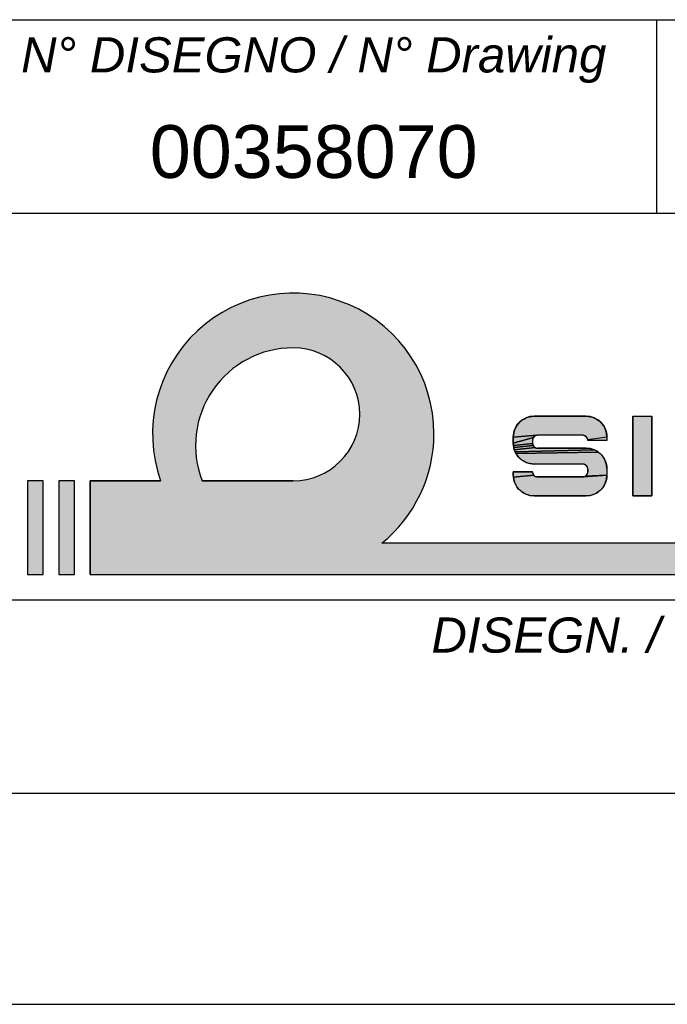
# Model space of a CAD drawing. Extents: x -1598 to 1181, y 8 to 1360.
# Tile 45 of 62: x 1106 to 1143, y 8 to 64. Entities that reach past the tile are written whole.
import ezdxf

# ---------------------------------------------------------------- set-up
doc = ezdxf.new("R2010")
doc.units = 0
doc.header["$LTSCALE"] = 65.395
doc.layers.get('0').update_dxf_attribs({"linetype": 'CONTINUOUS'})
doc.layers.add('7_ALL_NOTE', color=7, linetype='CONTINUOUS')
doc.styles.add('TEXTSTYLE_2', font='ariali.ttf')
doc.styles.add('TEXTSTYLE_3', font='arial.ttf')

# ---------------------------------------------------------------- blocks, each defined once
blk = doc.blocks.new('SICOR_LOGO_BL0', base_point=(1142.225, 40.445))
at = {"linetype": 'CONTINUOUS'}
for points in [[(1134.908, 41.441), (1135.032, 41.447), (1137.988, 41.447), (1138.112, 41.441), (1138.234, 41.421), (1138.354, 41.389), (1138.469, 41.345), (1138.58, 41.289), (1138.684, 41.221), (1138.78, 41.143), (1138.867, 41.056), (1138.945, 40.96), (1139.013, 40.856), (1139.069, 40.745), (1139.113, 40.63), (1139.145, 40.51), (1139.165, 40.388), (1139.171, 40.264), (1138.085, 40.098), (1138.08, 40.129), (1138.072, 40.159), (1138.061, 40.188), (1138.047, 40.215), (1138.03, 40.241), (1138.011, 40.265), (1137.989, 40.287), (1137.965, 40.306), (1137.939, 40.323), (1137.911, 40.337), (1137.883, 40.348), (1137.853, 40.356), (1137.822, 40.361), (1137.791, 40.363), (1135.229, 40.363), (1135.198, 40.361), (1133.849, 40.264), (1133.855, 40.388), (1133.875, 40.51), (1133.907, 40.63), (1133.951, 40.745), (1134.007, 40.856), (1134.075, 40.96), (1134.153, 41.056), (1134.24, 41.143), (1134.336, 41.221), (1134.44, 41.289), (1134.551, 41.345), (1134.666, 41.389), (1134.786, 41.421)], [(1135.009, 40.265), (1134.989, 40.241), (1133.849, 39.91), (1133.849, 40.264), (1135.198, 40.361), (1135.167, 40.356), (1135.137, 40.348), (1135.108, 40.337), (1135.081, 40.323), (1135.055, 40.306), (1135.031, 40.287)], [(1134.933, 39.929), (1134.935, 39.898), (1133.855, 39.786), (1133.849, 39.91), (1134.989, 40.241), (1134.973, 40.215), (1134.959, 40.188), (1134.947, 40.159), (1134.939, 40.129), (1134.935, 40.098), (1134.933, 40.067)], [(1134.959, 39.809), (1134.973, 39.781), (1133.875, 39.664), (1133.855, 39.786), (1134.935, 39.898), (1134.939, 39.868), (1134.947, 39.838)], [(1135.081, 39.673), (1135.108, 39.659), (1133.907, 39.544), (1133.875, 39.664), (1134.973, 39.781), (1134.989, 39.755), (1135.009, 39.731), (1135.031, 39.709), (1135.055, 39.69)], [(1138.354, 39.576), (1138.469, 39.531), (1133.951, 39.429), (1133.907, 39.544), (1135.108, 39.659), (1135.137, 39.648), (1135.167, 39.64), (1135.198, 39.635), (1135.229, 39.633), (1137.988, 39.633), (1138.112, 39.627), (1138.234, 39.608)], [(1138.58, 39.475), (1138.684, 39.408), (1134.007, 39.318), (1133.951, 39.429), (1138.469, 39.531)], [(1138.78, 39.33), (1138.867, 39.242), (1138.945, 39.146), (1139.013, 39.042), (1139.069, 38.932), (1139.113, 38.816), (1139.145, 38.697), (1139.165, 38.574), (1139.171, 38.451), (1139.171, 38.096), (1137.939, 38.037), (1137.965, 38.054), (1137.989, 38.073), (1138.011, 38.095), (1138.03, 38.119), (1138.047, 38.145), (1138.061, 38.173), (1138.072, 38.202), (1138.08, 38.232), (1138.085, 38.262), (1138.087, 38.293), (1138.087, 38.431), (1138.085, 38.462), (1138.08, 38.493), (1138.072, 38.523), (1138.061, 38.552), (1138.047, 38.579), (1138.03, 38.605), (1138.011, 38.629), (1137.989, 38.651), (1137.965, 38.671), (1137.939, 38.687), (1137.911, 38.701), (1137.883, 38.713), (1137.853, 38.721), (1137.822, 38.725), (1137.791, 38.727), (1135.032, 38.727), (1134.908, 38.734), (1134.786, 38.753), (1134.666, 38.785), (1134.551, 38.829), (1134.44, 38.885), (1134.336, 38.953), (1134.24, 39.031), (1134.153, 39.118), (1134.075, 39.215), (1134.007, 39.318), (1138.684, 39.408)], [(1134.989, 38.119), (1135.009, 38.095), (1133.855, 37.972), (1133.849, 38.096), (1133.849, 38.293), (1134.933, 38.293), (1134.935, 38.262), (1134.939, 38.232), (1134.947, 38.202), (1134.959, 38.173), (1134.973, 38.145)], [(1135.192, 38), (1137.791, 37.998), (1137.822, 37.999), (1139.171, 38.096), (1139.165, 37.972), (1139.145, 37.85), (1139.113, 37.731), (1139.069, 37.615), (1139.013, 37.505), (1138.945, 37.401), (1138.867, 37.305), (1138.78, 37.217), (1138.684, 37.139), (1138.58, 37.072), (1138.469, 37.016), (1138.354, 36.971), (1138.234, 36.939), (1138.112, 36.92), (1137.988, 36.913), (1135.032, 36.913), (1134.908, 36.92), (1134.786, 36.939), (1134.666, 36.971), (1134.551, 37.016), (1134.44, 37.072), (1134.336, 37.139), (1134.24, 37.217), (1134.153, 37.305), (1134.075, 37.401), (1134.007, 37.505), (1133.951, 37.615), (1133.907, 37.731), (1133.875, 37.85), (1133.855, 37.972), (1135.009, 38.095), (1135.031, 38.073), (1135.055, 38.054), (1135.081, 38.037), (1135.108, 38.023), (1135.137, 38.012), (1135.167, 38.004), (1135.198, 37.999), (1135.229, 37.998)], [(1137.939, 38.037), (1139.171, 38.096), (1137.822, 37.999), (1137.853, 38.004), (1137.883, 38.012), (1137.911, 38.023)]]:
    blk.add_hatch(color=1, dxfattribs=at).paths.add_polyline_path(points)
at = {"color": 1, "linetype": 'CONTINUOUS'}
for p, q in [((1137.988, 41.447), (1135.032, 41.447)), ((1140.649, 41.447), (1140.649, 36.913)), ((1140.649, 41.447), (1141.734, 41.447)), ((1140.649, 36.913), (1140.649, 41.447)), ((1140.649, 41.447), (1141.734, 41.447)), ((1140.649, 41.447), (1140.649, 36.913)), ((1140.649, 41.447), (1141.734, 41.447)), ((1141.734, 41.447), (1141.734, 36.913)), ((1141.734, 41.447), (1141.734, 36.913)), ((1141.734, 36.913), (1141.734, 41.447)), ((1137.791, 40.363), (1135.229, 40.363)), ((1133.849, 40.264), (1133.849, 39.91)), ((1134.933, 40.067), (1134.933, 39.929)), ((1139.171, 40.067), (1138.087, 40.067)), ((1139.171, 40.264), (1139.171, 40.067)), ((1137.988, 39.633), (1135.229, 39.633)), ((1137.791, 38.727), (1135.032, 38.727)), ((1134.933, 38.293), (1133.849, 38.293)), ((1133.849, 38.293), (1133.849, 38.096)), ((1138.087, 38.431), (1138.087, 38.293)), ((1139.171, 38.451), (1139.171, 38.096)), ((1107.114, 37.781), (1106.225, 37.781)), ((1106.225, 37.781), (1106.225, 32.448)), ((1107.114, 37.781), (1106.225, 37.781)), ((1106.225, 37.781), (1106.225, 32.448)), ((1106.225, 37.781), (1106.225, 32.448)), ((1107.114, 37.781), (1106.225, 37.781)), ((1107.114, 32.448), (1107.114, 37.781)), ((1107.114, 32.448), (1107.114, 37.781)), ((1107.114, 32.448), (1107.114, 37.781)), ((1108.891, 37.781), (1108.003, 37.781)), ((1108.003, 37.781), (1108.003, 32.448)), ((1108.891, 37.781), (1108.003, 37.781)), ((1108.003, 37.781), (1108.003, 32.448)), ((1108.003, 37.781), (1108.003, 32.448)), ((1108.891, 37.781), (1108.003, 37.781)), ((1108.891, 32.448), (1108.891, 37.781)), ((1108.891, 32.448), (1108.891, 37.781)), ((1108.891, 32.448), (1108.891, 37.781)), ((1109.78, 32.448), (1109.78, 37.781)), ((1109.78, 37.781), (1113.793, 37.781)), ((1113.793, 37.781), (1109.78, 37.781)), ((1109.78, 37.781), (1109.78, 32.448)), ((1113.793, 37.781), (1109.78, 37.781)), ((1109.78, 37.781), (1109.78, 32.448)), ((1121.336, 37.781), (1116.153, 37.781)), ((1121.336, 37.781), (1116.153, 37.781)), ((1116.153, 37.781), (1121.336, 37.781)), ((1137.791, 37.998), (1135.229, 37.998)), ((1135.032, 36.913), (1137.988, 36.913)), ((1140.649, 36.913), (1141.734, 36.913)), ((1141.734, 36.913), (1140.649, 36.913)), ((1140.649, 36.913), (1141.734, 36.913)), ((1180.003, 34.226), (1126.364, 34.226)), ((1180.003, 34.226), (1126.364, 34.226)), ((1180.003, 34.226), (1126.364, 34.226)), ((1106.225, 32.448), (1107.114, 32.448)), ((1106.225, 32.448), (1107.114, 32.448)), ((1106.225, 32.448), (1107.114, 32.448)), ((1108.003, 32.448), (1108.891, 32.448)), ((1108.003, 32.448), (1108.891, 32.448)), ((1108.003, 32.448), (1108.891, 32.448)), ((1109.78, 32.448), (1180.003, 32.448)), ((1109.78, 32.448), (1180.003, 32.448)), ((1109.78, 32.448), (1180.003, 32.448))]:
    blk.add_line(p, q, dxfattribs=at)
for points in [[(1134.908, 41.441), (1135.032, 41.447), (1137.988, 41.447), (1138.112, 41.441), (1138.234, 41.421), (1138.354, 41.389), (1138.469, 41.345), (1138.58, 41.289), (1138.684, 41.221), (1138.78, 41.143), (1138.867, 41.056), (1138.945, 40.96), (1139.013, 40.856), (1139.069, 40.745), (1139.113, 40.63), (1139.145, 40.51), (1139.165, 40.388), (1139.171, 40.264), (1138.085, 40.098), (1138.08, 40.129), (1138.072, 40.159), (1138.061, 40.188), (1138.047, 40.215), (1138.03, 40.241), (1138.011, 40.265), (1137.989, 40.287), (1137.965, 40.306), (1137.939, 40.323), (1137.911, 40.337), (1137.883, 40.348), (1137.853, 40.356), (1137.822, 40.361), (1137.791, 40.363), (1135.229, 40.363), (1135.198, 40.361), (1133.849, 40.264), (1133.855, 40.388), (1133.875, 40.51), (1133.907, 40.63), (1133.951, 40.745), (1134.007, 40.856), (1134.075, 40.96), (1134.153, 41.056), (1134.24, 41.143), (1134.336, 41.221), (1134.44, 41.289), (1134.551, 41.345), (1134.666, 41.389), (1134.786, 41.421), (1134.908, 41.441)], [(1135.009, 40.265), (1134.989, 40.241), (1133.849, 39.91), (1133.849, 40.264), (1135.198, 40.361), (1135.167, 40.356), (1135.137, 40.348), (1135.108, 40.337), (1135.081, 40.323), (1135.055, 40.306), (1135.031, 40.287), (1135.009, 40.265)], [(1134.933, 39.929), (1134.935, 39.898), (1133.855, 39.786), (1133.849, 39.91), (1134.989, 40.241), (1134.973, 40.215), (1134.959, 40.188), (1134.947, 40.159), (1134.939, 40.129), (1134.935, 40.098), (1134.933, 40.067), (1134.933, 39.929)], [(1134.959, 39.809), (1134.973, 39.781), (1133.875, 39.664), (1133.855, 39.786), (1134.935, 39.898), (1134.939, 39.868), (1134.947, 39.838), (1134.959, 39.809)], [(1135.081, 39.673), (1135.108, 39.659), (1133.907, 39.544), (1133.875, 39.664), (1134.973, 39.781), (1134.989, 39.755), (1135.009, 39.731), (1135.031, 39.709), (1135.055, 39.69), (1135.081, 39.673)], [(1138.354, 39.576), (1138.469, 39.531), (1133.951, 39.429), (1133.907, 39.544), (1135.108, 39.659), (1135.137, 39.648), (1135.167, 39.64), (1135.198, 39.635), (1135.229, 39.633), (1137.988, 39.633), (1138.112, 39.627), (1138.234, 39.608), (1138.354, 39.576)], [(1138.58, 39.475), (1138.684, 39.408), (1134.007, 39.318), (1133.951, 39.429), (1138.469, 39.531), (1138.58, 39.475)], [(1138.78, 39.33), (1138.867, 39.242), (1138.945, 39.146), (1139.013, 39.042), (1139.069, 38.932), (1139.113, 38.816), (1139.145, 38.697), (1139.165, 38.574), (1139.171, 38.451), (1139.171, 38.096), (1137.939, 38.037), (1137.965, 38.054), (1137.989, 38.073), (1138.011, 38.095), (1138.03, 38.119), (1138.047, 38.145), (1138.061, 38.173), (1138.072, 38.202), (1138.08, 38.232), (1138.085, 38.262), (1138.087, 38.293), (1138.087, 38.431), (1138.085, 38.462), (1138.08, 38.493), (1138.072, 38.523), (1138.061, 38.552), (1138.047, 38.579), (1138.03, 38.605), (1138.011, 38.629), (1137.989, 38.651), (1137.965, 38.671), (1137.939, 38.687), (1137.911, 38.701), (1137.883, 38.713), (1137.853, 38.721), (1137.822, 38.725), (1137.791, 38.727), (1135.032, 38.727), (1134.908, 38.734), (1134.786, 38.753), (1134.666, 38.785), (1134.551, 38.829), (1134.44, 38.885), (1134.336, 38.953), (1134.24, 39.031), (1134.153, 39.118), (1134.075, 39.215), (1134.007, 39.318), (1138.684, 39.408), (1138.78, 39.33)], [(1134.989, 38.119), (1135.009, 38.095), (1133.855, 37.972), (1133.849, 38.096), (1133.849, 38.293), (1134.933, 38.293), (1134.935, 38.262), (1134.939, 38.232), (1134.947, 38.202), (1134.959, 38.173), (1134.973, 38.145), (1134.989, 38.119)], [(1135.192, 38), (1137.791, 37.998), (1137.822, 37.999), (1139.171, 38.096), (1139.165, 37.972), (1139.145, 37.85), (1139.113, 37.731), (1139.069, 37.615), (1139.013, 37.505), (1138.945, 37.401), (1138.867, 37.305), (1138.78, 37.217), (1138.684, 37.139), (1138.58, 37.072), (1138.469, 37.016), (1138.354, 36.971), (1138.234, 36.939), (1138.112, 36.92), (1137.988, 36.913), (1135.032, 36.913), (1134.908, 36.92), (1134.786, 36.939), (1134.666, 36.971), (1134.551, 37.016), (1134.44, 37.072), (1134.336, 37.139), (1134.24, 37.217), (1134.153, 37.305), (1134.075, 37.401), (1134.007, 37.505), (1133.951, 37.615), (1133.907, 37.731), (1133.875, 37.85), (1133.855, 37.972), (1135.009, 38.095), (1135.031, 38.073), (1135.055, 38.054), (1135.081, 38.037), (1135.108, 38.023), (1135.137, 38.012), (1135.167, 38.004), (1135.198, 37.999), (1135.229, 37.998), (1135.192, 38)], [(1137.939, 38.037), (1139.171, 38.096), (1137.822, 37.999), (1137.853, 38.004), (1137.883, 38.012), (1137.911, 38.023), (1137.939, 38.037)]]:
    blk.add_lwpolyline(points, dxfattribs=at)
for centre, radius, start, end in [((1121.336, 40.448), 8, 0, 199.4712), ((1121.336, 40.448), 8, 0, 199.4712), ((1121.336, 40.448), 8, 0, 199.4712), ((1121.336, 40.448), 8, 0, 199.4712), ((1121.336, 39.781), 5.556, 90, 201.1002), ((1121.336, 39.781), 5.556, 90, 201.1002), ((1121.336, 39.781), 5.556, 90, 201.1002), ((1121.336, 41.559), 3.778, 270, 90), ((1121.336, 41.559), 3.778, 270, 90), ((1121.336, 41.559), 3.778, 270, 90), ((1135.032, 40.264), 1.183, 90, 180), ((1137.988, 40.264), 1.183, 0, 90), ((1121.336, 40.448), 8, 308.9424, 360), ((1121.336, 40.448), 8, 308.9424, 360), ((1121.336, 40.448), 8, 308.9424, 360), ((1121.336, 40.448), 8, 308.9424, 360), ((1135.229, 40.067), 0.296, 90, 180), ((1137.791, 40.067), 0.296, 0, 90), ((1135.032, 39.91), 1.183, 180, 270), ((1135.229, 39.929), 0.296, 180, 270), ((1137.988, 38.451), 1.183, 0, 90), ((1137.791, 38.431), 0.296, 0, 90), ((1135.032, 38.096), 1.183, 180, 270), ((1135.229, 38.293), 0.296, 180, 270), ((1137.791, 38.293), 0.296, 270, 360), ((1137.988, 38.096), 1.183, 270, 360)]:
    blk.add_arc(centre, radius, start, end, dxfattribs=at)
for points in [[(1118.943, 48.082), (1119.983, 48.333), (1123.174, 48.234)], [(1123.174, 48.234), (1124.197, 47.919), (1118.943, 48.082)], [(1119.983, 48.333), (1121.048, 48.443), (1122.118, 48.41)], [(1122.118, 48.41), (1123.174, 48.234), (1119.983, 48.333)], [(1117.008, 47.176), (1117.945, 47.694), (1125.168, 47.47)], [(1117.945, 47.694), (1118.943, 48.082), (1124.197, 47.919)], [(1124.197, 47.919), (1125.168, 47.47), (1117.945, 47.694)], [(1116.148, 46.538), (1117.008, 47.176), (1126.072, 46.896)], [(1125.168, 47.47), (1126.072, 46.896), (1117.008, 47.176)], [(1115.382, 45.791), (1116.148, 46.538), (1126.89, 46.206)], [(1126.072, 46.896), (1126.89, 46.206), (1116.148, 46.538)], [(1126.89, 46.206), (1127.609, 45.413), (1115.382, 45.791)], [(1114.722, 44.948), (1115.382, 45.791), (1120.704, 45.301)], [(1127.609, 45.413), (1121.336, 45.337), (1115.382, 45.791)], [(1121.336, 45.337), (1120.704, 45.301), (1115.382, 45.791)], [(1121.336, 45.337), (1127.609, 45.413), (1121.829, 45.305)], [(1121.829, 45.305), (1127.609, 45.413), (1122.314, 45.208)], [(1122.314, 45.208), (1127.609, 45.413), (1122.782, 45.049)], [(1122.782, 45.049), (1127.609, 45.413), (1123.225, 44.831)], [(1123.225, 44.831), (1127.609, 45.413), (1123.636, 44.556)], [(1127.609, 45.413), (1128.216, 44.531), (1123.636, 44.556)], [(1114.18, 44.025), (1114.722, 44.948), (1118.888, 44.769)], [(1120.08, 45.193), (1114.722, 44.948), (1120.704, 45.301)], [(1119.472, 45.015), (1114.722, 44.948), (1120.08, 45.193)], [(1119.472, 45.015), (1118.888, 44.769), (1114.722, 44.948)], [(1118.336, 44.458), (1114.18, 44.025), (1118.888, 44.769)], [(1117.824, 44.086), (1114.18, 44.025), (1118.336, 44.458)], [(1124.007, 44.23), (1123.636, 44.556), (1128.216, 44.531)], [(1124.007, 44.23), (1128.216, 44.531), (1124.333, 43.859)], [(1128.216, 44.531), (1128.699, 43.576), (1124.333, 43.859)], [(1113.767, 43.038), (1114.18, 44.025), (1117.357, 43.658)], [(1117.824, 44.086), (1117.357, 43.658), (1114.18, 44.025)], [(1124.608, 43.448), (1124.333, 43.859), (1128.699, 43.576)], [(1116.941, 43.18), (1113.767, 43.038), (1117.357, 43.658)], [(1116.941, 43.18), (1116.583, 42.658), (1113.767, 43.038)], [(1124.608, 43.448), (1128.699, 43.576), (1124.826, 43.005)], [(1128.699, 43.576), (1129.051, 42.565), (1124.826, 43.005)], [(1113.489, 42.004), (1113.767, 43.038), (1116.583, 42.658)], [(1116.286, 42.098), (1113.489, 42.004), (1116.583, 42.658)], [(1124.985, 42.537), (1124.826, 43.005), (1129.051, 42.565)], [(1124.985, 42.537), (1129.051, 42.565), (1125.081, 42.052)], [(1125.081, 42.052), (1129.051, 42.565), (1125.114, 41.559)], [(1129.051, 42.565), (1129.264, 41.516), (1125.114, 41.559)], [(1113.351, 40.943), (1113.489, 42.004), (1116.056, 41.508)], [(1116.286, 42.098), (1116.056, 41.508), (1113.489, 42.004)], [(1116.056, 41.508), (1115.893, 40.896), (1113.351, 40.943)], [(1125.081, 41.066), (1129.264, 41.516), (1124.985, 40.581)], [(1129.264, 41.516), (1129.336, 40.448), (1124.985, 40.581)], [(1125.081, 41.066), (1125.114, 41.559), (1129.264, 41.516)], [(1140.649, 36.913), (1140.649, 41.447), (1141.734, 36.913), (1141.734, 41.447)], [(1113.357, 39.872), (1113.351, 40.943), (1115.893, 40.896)], [(1115.802, 40.27), (1113.357, 39.872), (1115.893, 40.896)], [(1124.826, 40.113), (1124.985, 40.581), (1129.336, 40.448)], [(1129.336, 40.448), (1129.31, 39.801), (1124.826, 40.113)], [(1115.802, 40.27), (1115.782, 39.637), (1113.357, 39.872)], [(1113.505, 38.812), (1113.357, 39.872), (1115.782, 39.637)], [(1124.608, 39.67), (1129.31, 39.801), (1124.333, 39.259)], [(1129.31, 39.801), (1129.231, 39.158), (1124.333, 39.259)], [(1124.608, 39.67), (1124.826, 40.113), (1129.31, 39.801)], [(1138.085, 40.098), (1139.171, 40.264), (1138.087, 40.067), (1139.171, 40.067)], [(1115.835, 39.005), (1113.505, 38.812), (1115.782, 39.637)], [(1124.007, 38.888), (1124.333, 39.259), (1129.231, 39.158)], [(1115.835, 39.005), (1115.959, 38.384), (1113.505, 38.812)], [(1113.793, 37.781), (1113.505, 38.812), (1115.959, 38.384)], [(1124.007, 38.888), (1129.231, 39.158), (1123.636, 38.562)], [(1129.231, 39.158), (1129.101, 38.523), (1123.636, 38.562)], [(1115.959, 38.384), (1116.153, 37.781), (1113.793, 37.781)], [(1122.782, 38.069), (1129.101, 38.523), (1122.314, 37.91)], [(1129.101, 38.523), (1128.92, 37.901), (1122.314, 37.91)], [(1123.225, 38.288), (1129.101, 38.523), (1122.782, 38.069)], [(1123.225, 38.288), (1123.636, 38.562), (1129.101, 38.523)], [(1106.225, 32.448), (1106.225, 37.781), (1107.114, 37.781)], [(1107.114, 37.781), (1107.114, 32.448), (1106.225, 32.448)], [(1108.003, 32.448), (1108.003, 37.781), (1108.891, 37.781)], [(1108.891, 37.781), (1108.891, 32.448), (1108.003, 32.448)], [(1128.689, 37.295), (1109.78, 32.448), (1121.336, 37.781)], [(1121.336, 37.781), (1109.78, 32.448), (1116.153, 37.781)], [(1116.153, 37.781), (1109.78, 32.448), (1113.793, 37.781)], [(1109.78, 32.448), (1109.78, 37.781), (1113.793, 37.781)], [(1121.829, 37.814), (1128.92, 37.901), (1121.336, 37.781)], [(1128.92, 37.901), (1128.689, 37.295), (1121.336, 37.781)], [(1121.829, 37.814), (1122.314, 37.91), (1128.92, 37.901)], [(1128.409, 36.711), (1109.78, 32.448), (1128.689, 37.295)], [(1128.084, 36.151), (1109.78, 32.448), (1128.409, 36.711)], [(1127.714, 35.619), (1109.78, 32.448), (1128.084, 36.151)], [(1127.302, 35.118), (1109.78, 32.448), (1127.714, 35.619)], [(1126.851, 34.653), (1109.78, 32.448), (1127.302, 35.118)], [(1126.364, 34.226), (1109.78, 32.448), (1126.851, 34.653)], [(1180.003, 34.226), (1109.78, 32.448), (1126.364, 34.226)], [(1180.003, 34.226), (1180.003, 32.448), (1109.78, 32.448)]]:
    blk.add_solid(points, dxfattribs=at)

msp = doc.modelspace()

# ---------------------------------------------------------------- linework, layer by layer
at = {"color": 2, "linetype": 'CONTINUOUS'}
for p, q in [((987, 64), (1181, 64)), ((1142, 64), (1142, 53)), ((1065, 53), (1181, 53)), ((987, 31), (1181, 31)), ((987, 20), (1181, 20)), ((987, 8), (1181, 8))]:
    msp.add_line(p, q, dxfattribs=at)
at = {"color": 7, "linetype": 'CONTINUOUS'}
msp.add_line((8, 8), (1181, 8), dxfattribs=at)

# ---------------------------------------------------------------- block references
at = {"color": 2, "linetype": 'CONTINUOUS'}
msp.add_blockref('SICOR_LOGO_BL0', (1142.225, 40.445), dxfattribs=at)

# ---------------------------------------------------------------- texts
at = {"layer": '7_ALL_NOTE', "color": 1, "linetype": 'CONTINUOUS', "attachment_point": 2}
for s, insert, char_height, width, style in [('N° DISEGNO / N° Drawing', (1122.5, 63), 2, 33.22677, 'TEXTSTYLE_2'), ('00358070', (1122.5, 58), 3, 18.64684, 'TEXTSTYLE_3'), ('DISEGN. / Drawn by', (1142, 30), 2, 25.73978, 'TEXTSTYLE_2')]:
    msp.add_mtext(s, dxfattribs=dict(at, insert=insert, char_height=char_height, width=width, style=style))

doc.saveas('drawing.dxf')
